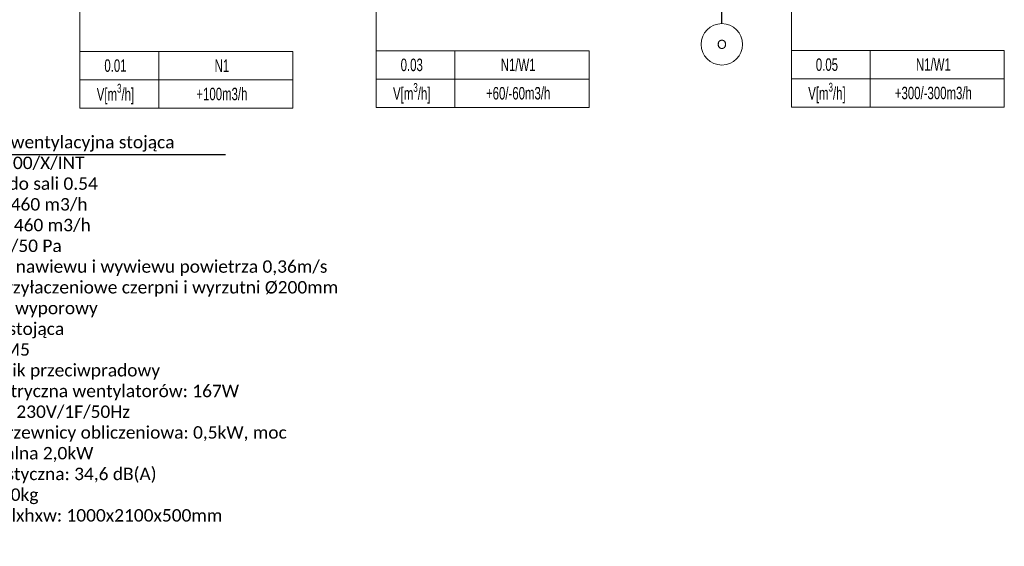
# Model space of a CAD drawing. Header units: millimetres. Extents: x -40063 to 512011, y 350190 to 687060.
# Tile 79 of 256: x 164480 to 178724, y 447473 to 455093. Entities that reach past the tile are written whole.
import ezdxf

# ---------------------------------------------------------------- set-up
doc = ezdxf.new("R2010")
doc.units = ezdxf.units.MM
doc.layers.add('FLUID-BILANSE', color=150, linetype='Continuous', lineweight=18)
for name, color, linetype in [('IS_WM_OPIS', 7, 'Continuous'), ('Konstrukcja - Ściany zew', 8, 'Continuous'), ('X_ref', 8, 'Continuous')]:
    doc.layers.add(name, color=color, linetype=linetype)
doc.styles.add('ARIAL NARROW', font='ARIALN.TTF', dxfattribs={"width": 0.8})
doc.styles.add('GENERATED_STYLE_1', font='arial.ttf')
doc.styles.get("Standard").update_dxf_attribs({"font": 'arial.ttf'})

# ---------------------------------------------------------------- blocks, each defined once
blk = doc.blocks.new('fdgdfg')
at = {"layer": 'Konstrukcja - Ściany zew', "linetype": 'Continuous'}
blk.add_line((-169045, 446600), (-169045, 448008), dxfattribs=at)
at = {"layer": 'Konstrukcja - Ściany zew', "color": 251, "linetype": 'Continuous', "lineweight": 13}
for start, end in [(0, 180), (180, 0)]:
    blk.add_arc((-169045, 446300), 300, start, end, dxfattribs=at)
at = {"layer": 'Konstrukcja - Ściany zew', "insert": (-169115, 446233), "char_height": 130, "attachment_point": 7, "style": 'GENERATED_STYLE_1'}
blk.add_mtext('{O}', dxfattribs=at)

msp = doc.modelspace()

# ---------------------------------------------------------------- linework, layer by layer
at = {"layer": 'FLUID-BILANSE'}
for p, q in [((169638.22545, 457821.86822), (169638.22545, 453822.50031)), ((175644.56802, 457825.66535), (175644.56802, 453826.29744)), ((165351.91034, 457661.40823), (165351.91034, 453812.04032))]:
    msp.add_line(p, q, dxfattribs=at)
for points in [[(165351.91034, 454222.61312), (165351.91034, 454633.18592), (166490.4509, 454633.18592), (166490.4509, 454222.61312)], [(166490.4509, 454222.61312), (166490.4509, 454633.18592), (168431.20634, 454633.18592), (168431.20634, 454222.61312)], [(169638.22545, 454233.07311), (169638.22545, 454643.64591), (170776.76601, 454643.64591), (170776.76601, 454233.07311)], [(170776.76601, 454233.07311), (170776.76601, 454643.64591), (172717.52145, 454643.64591), (172717.52145, 454233.07311)], [(175644.56802, 454236.87024), (175644.56802, 454647.44304), (176783.10858, 454647.44304), (176783.10858, 454236.87024)], [(176783.10858, 454236.87024), (176783.10858, 454647.44304), (178723.86402, 454647.44304), (178723.86402, 454236.87024)], [(165351.91034, 453812.04032), (165351.91034, 454222.61312), (166490.4509, 454222.61312), (166490.4509, 453812.04032)], [(166490.4509, 453812.04032), (166490.4509, 454222.61312), (168431.20634, 454222.61312), (168431.20634, 453812.04032)], [(169638.22545, 453822.50031), (169638.22545, 454233.07311), (170776.76601, 454233.07311), (170776.76601, 453822.50031)], [(170776.76601, 453822.50031), (170776.76601, 454233.07311), (172717.52145, 454233.07311), (172717.52145, 453822.50031)], [(175644.56802, 453826.29744), (175644.56802, 454236.87024), (176783.10858, 454236.87024), (176783.10858, 453826.29744)], [(176783.10858, 453826.29744), (176783.10858, 454236.87024), (178723.86402, 454236.87024), (178723.86402, 453826.29744)]]:
    msp.add_lwpolyline(points, close=True, dxfattribs=at)
at = {"layer": 'IS_WM_OPIS', "color": 6}
msp.add_lwpolyline([(163254.68401, 453141.78715), (167457.02507, 453141.78715)], dxfattribs=at)

# ---------------------------------------------------------------- block references
at = {"layer": 'X_ref'}
msp.add_blockref('fdgdfg', (343682.59615, 8436.71479), dxfattribs=at)

# ---------------------------------------------------------------- texts
at = {"layer": 'FLUID-BILANSE', "char_height": 180, "attachment_point": 5, "style": 'ARIAL NARROW'}
for s, insert, width in [('0.01', (165865.12634, 454427.89952), 1026.432), ('N1', (167404.77434, 454427.89952), 2052.864), ('0.03', (170151.44145, 454438.35951), 1026.432), ('N1/W1', (171691.08945, 454438.35951), 2052.864), ('0.05', (176157.78402, 454442.15664), 1026.432), ('N1/W1', (177697.43202, 454442.15664), 2052.864), ('\\A1;V[m\\H0.7x;\\S3^ ;\\H1.4286x;/h]', (165865.12634, 454017.32672), 1026.432), ('+100m3/h', (167404.77434, 454017.32672), 2052.864), ('\\A1;V[m\\H0.7x;\\S3^ ;\\H1.4286x;/h]', (170151.44145, 454027.78671), 1026.432), ('+60/-60m3/h', (171691.08945, 454027.78671), 2052.864), ('\\A1;V[m\\H0.7x;\\S3^ ;\\H1.4286x;/h]', (176157.78402, 454031.58384), 1026.432), ('+300/-300m3/h', (177697.43202, 454031.58384), 2052.864)]:
    msp.add_mtext(s, dxfattribs=dict(at, insert=insert, width=width))
at = {"layer": 'IS_WM_OPIS', "insert": (163323.65841, 453411.88173), "char_height": 179.9999966, "width": 5935.9201341, "attachment_point": 1, "rotation": 0.000000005}
msp.add_mtext('\\fCalibri|b0|i0|c238;Centrala wentylacyjna stojąca\\Ptyp L/C/500/X/INT\\Pcentrala do sali 0.54\\Pnawiew: 460 m3/h\\Pwywiew: 460 m3/h\\Pspręż: 50/50 Pa\\Ppredkośc nawiewu i wywiewu powietrza 0,36m/s\\Pkrócce przyłaczeniowe czerpni i wyrzutni %%C200mm\\Pnawienik wyporowy\\Pcentrala stojąca\\Pfiltr M5,M5\\Pwymiennik przeciwpradowy\\Pmoc elektryczna wentylatorów: 167W\\Pzasilanie: 230V/1F/50Hz\\Pmoc nagrzewnicy obliczeniowa: 0,5kW, moc maksymalna 2,0kW\\Pmoc akustyczna: 34,6 dB(A)\\Pmasa: 200kg \\Pwymiary lxhxw: 1000x2100x500mm\\P\\P', dxfattribs=at)

doc.saveas('drawing.dxf')
